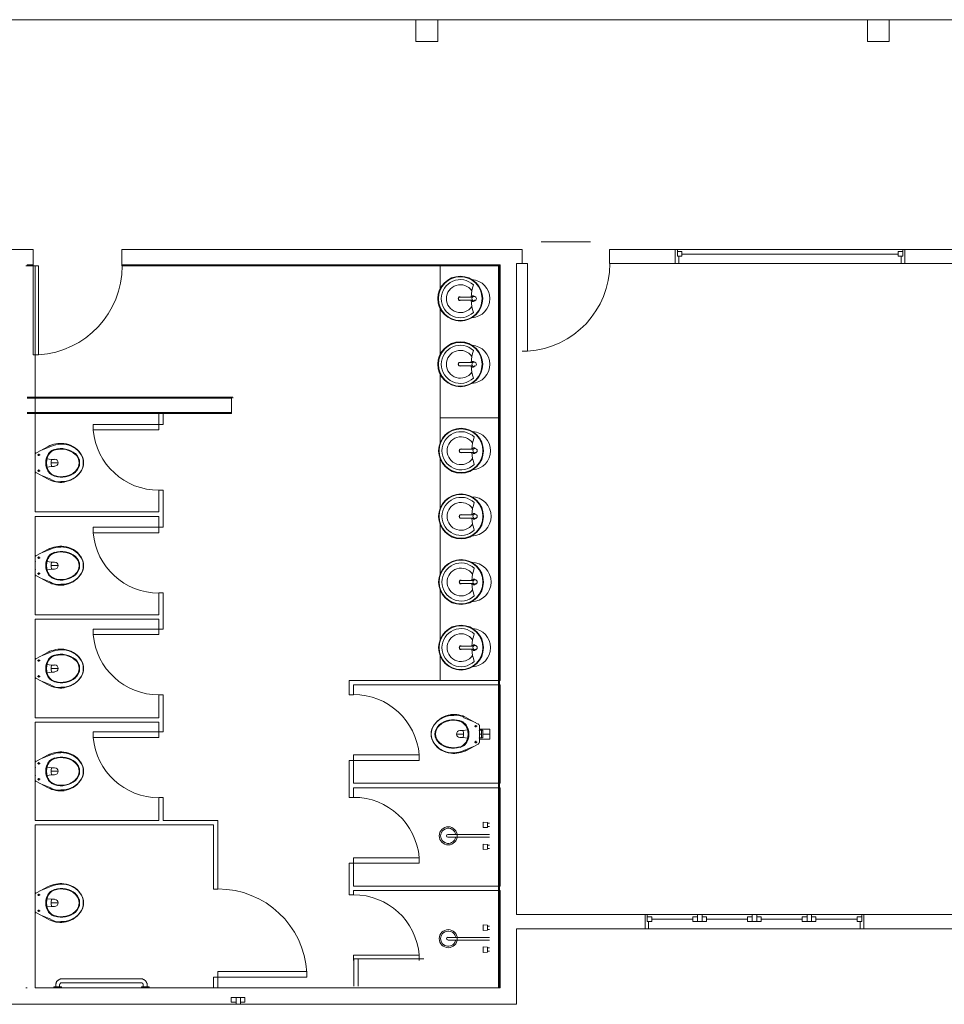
# Model space of a CAD drawing. Header units: metres. Extents: x -81 to 1042, y -541 to 334.
# Tile 31 of 130: x 230 to 238, y 108 to 117. Entities that reach past the tile are written whole.
import ezdxf

# ---------------------------------------------------------------- set-up
doc = ezdxf.new("R2010")
doc.units = ezdxf.units.M
doc.layers.add('Arquitetura ', color=134, linetype='Continuous', lineweight=5)

msp = doc.modelspace()

# ---------------------------------------------------------------- hatches: boundary and pattern name
at = {"layer": 'Arquitetura ', "linetype": 'Continuous'}
for points in [[(234.227, 113.2026), (234.227, 114.5926), (234.222, 114.5926), (234.222, 113.2026), (234.227, 113.2026), (234.227, 113.2026)], [(234.224, 110.8026), (234.227, 110.8026), (234.227, 113.2026), (234.222, 113.2026), (234.222, 110.8026), (234.224, 110.8026), (234.224, 110.8026)]]:
    msp.add_hatch(color=1, dxfattribs=at).paths.add_polyline_path(points)

# ---------------------------------------------------------------- linework, layer by layer
at = {"layer": 'Arquitetura ', "color": 8}
for p, q in [((233.457, 116.8426), (229.529, 116.8426)), ((237.584, 116.8426), (233.657, 116.8426)), ((241.712, 116.8426), (237.784, 116.8426)), ((235.827, 114.7426), (237.927, 114.7426)), ((233.677, 114.5926), (233.677, 114.3776)), ((237.927, 114.6126), (235.827, 114.6126)), ((233.854, 114.3076), (233.977, 114.3076)), ((233.854, 114.2776), (233.977, 114.2776)), ((233.677, 114.2076), (233.677, 113.7776)), ((233.854, 113.7076), (233.977, 113.7076)), ((233.854, 113.6776), (233.977, 113.6776)), ((233.677, 113.6076), (233.677, 112.9696)), ((231.772, 113.3926), (229.977, 113.3926)), ((229.977, 113.2426), (231.107, 113.2426)), ((234.212, 113.2026), (233.677, 113.2026)), ((234.227, 113.2026), (234.222, 113.2026)), ((230.209, 112.9626), (230.212, 112.9626)), ((229.977, 112.8696), (229.977, 112.7146)), ((230.094, 112.9426), (229.987, 112.8846)), ((230.022, 112.8646), (229.997, 112.8646)), ((230.009, 112.8546), (230.009, 112.8746)), ((230.014, 112.8996), (230.119, 112.9426)), ((233.862, 112.9176), (233.984, 112.9176)), ((233.862, 112.8876), (233.984, 112.8876)), ((229.977, 112.7926), (229.977, 112.8376)), ((229.977, 112.7476), (229.977, 112.7926)), ((233.677, 112.8346), (233.677, 112.3696)), ((229.987, 112.6996), (230.094, 112.6426)), ((230.022, 112.7196), (229.997, 112.7196)), ((230.009, 112.7096), (230.009, 112.7296)), ((230.119, 112.6426), (230.012, 112.6846)), ((233.677, 112.2346), (233.677, 111.7696)), ((233.862, 112.3176), (233.984, 112.3176)), ((233.862, 112.2876), (233.984, 112.2876)), ((230.094, 112.0026), (229.987, 111.9446)), ((230.014, 111.9596), (230.119, 112.0026)), ((230.209, 112.0226), (230.212, 112.0226)), ((229.977, 111.9296), (229.977, 111.7726)), ((229.977, 111.8526), (229.977, 111.8976)), ((230.022, 111.9246), (229.997, 111.9246)), ((230.009, 111.9146), (230.009, 111.9346)), ((229.977, 111.8076), (229.977, 111.8526)), ((230.009, 111.7696), (230.009, 111.7896)), ((229.987, 111.7596), (230.094, 111.7026)), ((230.022, 111.7796), (229.997, 111.7796)), ((230.119, 111.7026), (230.012, 111.7446)), ((233.862, 111.7176), (233.984, 111.7176)), ((233.677, 111.6346), (233.677, 111.1696)), ((233.862, 111.6876), (233.984, 111.6876)), ((230.094, 111.0626), (229.987, 111.0046)), ((230.014, 111.0196), (230.119, 111.0626)), ((230.209, 111.0826), (230.212, 111.0826)), ((233.862, 111.1176), (233.984, 111.1176)), ((233.862, 111.0876), (233.984, 111.0876)), ((229.977, 110.9896), (229.977, 110.8346)), ((230.022, 110.9846), (229.997, 110.9846)), ((230.009, 110.9746), (230.009, 110.9946)), ((233.677, 111.0346), (233.677, 110.8026)), ((229.977, 110.9126), (229.977, 110.9576)), ((229.977, 110.8676), (229.977, 110.9126)), ((229.987, 110.8196), (230.094, 110.7626)), ((230.022, 110.8396), (229.997, 110.8396)), ((230.009, 110.8296), (230.009, 110.8496)), ((230.119, 110.7626), (230.012, 110.8046)), ((233.894, 110.4626), (234.002, 110.4196)), ((234.027, 110.4046), (233.919, 110.4626)), ((233.992, 110.3846), (234.017, 110.3846)), ((234.004, 110.3946), (234.004, 110.3746)), ((234.037, 110.2346), (234.037, 110.3926)), ((233.999, 110.2046), (233.894, 110.1626)), ((233.919, 110.1626), (234.027, 110.2196)), ((233.992, 110.2396), (234.017, 110.2396)), ((234.004, 110.2496), (234.004, 110.2296)), ((230.094, 110.1226), (229.987, 110.0646)), ((230.014, 110.0796), (230.119, 110.1226)), ((230.209, 110.1426), (230.212, 110.1426)), ((233.804, 110.1426), (233.802, 110.1426)), ((229.977, 110.0496), (229.977, 109.8946)), ((229.977, 109.9726), (229.977, 110.0176)), ((230.022, 110.0446), (229.997, 110.0446)), ((230.009, 110.0346), (230.009, 110.0546)), ((229.977, 109.9276), (229.977, 109.9726)), ((230.022, 109.8996), (229.997, 109.8996)), ((230.009, 109.8896), (230.009, 109.9096)), ((229.987, 109.8796), (230.094, 109.8226)), ((230.119, 109.8226), (230.012, 109.8646)), ((230.094, 108.9196), (229.987, 108.8626)), ((230.014, 108.8776), (230.119, 108.9196)), ((230.209, 108.9396), (230.212, 108.9396)), ((229.977, 108.8476), (229.977, 108.6926)), ((229.977, 108.7696), (229.977, 108.8146)), ((230.022, 108.8426), (229.997, 108.8426)), ((230.009, 108.8326), (230.009, 108.8526)), ((229.977, 108.7246), (229.977, 108.7696)), ((229.987, 108.6776), (230.094, 108.6196)), ((230.022, 108.6976), (229.997, 108.6976)), ((230.009, 108.6876), (230.009, 108.7076)), ((230.119, 108.6196), (230.012, 108.6646)), ((235.552, 108.6626), (237.552, 108.6626)), ((237.552, 108.5326), (235.552, 108.5326)), ((230.147, 108.0026), (230.147, 107.9926)), ((230.147, 108.0026), (230.182, 108.0026)), ((230.164, 108.0176), (230.164, 107.9976)), ((230.182, 108.0026), (230.217, 108.0026)), ((230.199, 107.9976), (230.199, 108.0176)), ((230.217, 107.9926), (230.217, 108.0026)), ((230.942, 108.0746), (230.222, 108.0746)), ((230.222, 108.0396), (230.942, 108.0396)), ((230.947, 108.0026), (230.947, 107.9926)), ((230.947, 108.0026), (230.982, 108.0026)), ((230.964, 108.0176), (230.964, 107.9976)), ((230.982, 108.0026), (231.017, 108.0026)), ((230.999, 107.9976), (230.999, 108.0176)), ((231.017, 107.9926), (231.017, 108.0026))]:
    msp.add_line(p, q, dxfattribs=at)
at = {"layer": 'Arquitetura ', "color": 7}
for p, q in [((233.657, 116.8426), (233.457, 116.8426)), ((233.457, 116.8426), (233.457, 116.6426)), ((233.657, 116.6426), (233.657, 116.8426)), ((237.784, 116.8426), (237.584, 116.8426)), ((237.584, 116.8426), (237.584, 116.6426)), ((237.784, 116.6426), (237.784, 116.8426)), ((233.457, 116.6426), (233.657, 116.6426)), ((237.584, 116.6426), (237.784, 116.6426)), ((229.957, 114.7426), (229.607, 114.7426)), ((229.957, 114.5926), (229.957, 114.7426)), ((234.427, 114.7426), (230.769, 114.7426)), ((230.769, 114.7426), (230.769, 114.5926)), ((234.427, 114.6126), (234.427, 114.7426)), ((235.827, 114.7426), (235.227, 114.7426)), ((235.227, 114.7426), (235.227, 114.6126)), ((235.827, 114.6126), (235.827, 114.7426)), ((235.827, 114.7426), (235.847, 114.7426)), ((235.847, 114.6796), (235.847, 114.7426)), ((235.847, 114.7226), (235.847, 114.6796)), ((235.847, 114.7226), (235.889, 114.7226)), ((235.847, 114.6796), (235.889, 114.6796)), ((235.859, 114.6796), (235.847, 114.6796)), ((235.859, 114.6796), (235.859, 114.6126)), ((235.889, 114.7226), (235.889, 114.6796)), ((237.864, 114.6996), (235.889, 114.6996)), ((237.864, 114.7226), (237.864, 114.6796)), ((237.907, 114.7226), (237.864, 114.7226)), ((237.907, 114.6796), (237.864, 114.6796)), ((237.894, 114.6126), (237.894, 114.6796)), ((237.907, 114.6796), (237.894, 114.6796)), ((237.907, 114.6796), (237.907, 114.7426)), ((237.927, 114.7426), (237.907, 114.7426)), ((237.907, 114.7226), (237.907, 114.6796)), ((239.877, 114.7426), (237.927, 114.7426)), ((237.927, 114.7426), (237.927, 114.6126)), ((229.957, 114.6026), (229.902, 114.6026)), ((229.902, 114.6026), (229.902, 114.5926)), ((229.902, 114.5926), (229.977, 114.5926)), ((229.957, 114.5926), (229.957, 113.7796)), ((229.957, 114.5926), (230.007, 114.5926)), ((229.977, 112.3426), (229.977, 114.5926)), ((230.007, 114.5926), (230.007, 113.7796)), ((234.227, 114.6026), (230.769, 114.6026)), ((230.769, 114.5926), (234.227, 114.5926)), ((234.212, 114.5926), (234.212, 107.9926)), ((234.222, 107.9926), (234.222, 114.5926)), ((234.227, 114.5926), (234.227, 110.8026)), ((234.377, 108.6626), (234.377, 114.6126)), ((234.377, 114.6126), (234.427, 114.6126)), ((234.427, 114.6126), (234.477, 114.6126)), ((234.477, 114.6126), (234.477, 113.8126)), ((235.227, 114.6126), (235.827, 114.6126)), ((235.859, 114.6126), (235.827, 114.6126)), ((237.894, 114.6126), (237.927, 114.6126)), ((237.927, 114.6126), (239.877, 114.6126)), ((229.957, 113.7796), (230.007, 113.7796)), ((234.427, 113.8126), (234.477, 113.8126)), ((229.977, 113.3926), (229.902, 113.3926)), ((229.902, 113.3826), (231.772, 113.3826)), ((231.772, 113.2426), (231.772, 113.3926)), ((231.782, 113.3926), (231.772, 113.3926)), ((231.782, 113.3826), (231.782, 113.3926)), ((231.772, 113.2526), (229.902, 113.2526)), ((229.902, 113.2426), (229.977, 113.2426)), ((231.107, 113.2426), (231.107, 113.1426)), ((231.107, 113.2426), (231.772, 113.2426)), ((231.147, 113.1426), (231.147, 113.2426)), ((230.507, 113.1426), (230.507, 113.0926)), ((231.107, 113.1426), (230.507, 113.1426)), ((231.107, 113.1426), (231.147, 113.1426)), ((231.107, 113.1426), (231.107, 113.0926)), ((231.107, 113.0926), (230.507, 113.0926)), ((231.107, 112.5426), (231.107, 112.3426)), ((231.147, 112.5426), (231.107, 112.5426)), ((231.147, 112.2026), (231.147, 112.5426)), ((231.107, 112.3426), (229.977, 112.3426)), ((229.977, 111.4026), (229.977, 112.3026)), ((229.977, 112.3026), (231.107, 112.3026)), ((231.107, 112.3026), (231.107, 112.2026)), ((230.507, 112.2026), (230.507, 112.1526)), ((231.107, 112.2026), (230.507, 112.2026)), ((231.107, 112.1526), (230.507, 112.1526)), ((231.107, 112.2026), (231.147, 112.2026)), ((231.107, 112.2026), (231.107, 112.1526)), ((231.107, 111.6026), (231.107, 111.4026)), ((231.147, 111.6026), (231.107, 111.6026)), ((231.147, 111.2726), (231.147, 111.6026)), ((231.107, 111.4026), (229.977, 111.4026)), ((229.977, 110.4626), (229.977, 111.3626)), ((229.977, 111.3626), (231.107, 111.3626)), ((231.107, 111.3626), (231.107, 111.2726)), ((230.507, 111.2726), (230.507, 111.2226)), ((231.107, 111.2726), (230.507, 111.2726)), ((231.107, 111.2726), (231.147, 111.2726)), ((231.107, 111.2726), (231.107, 111.2226)), ((231.107, 111.2226), (230.507, 111.2226)), ((232.847, 110.8026), (232.847, 110.6726)), ((234.227, 110.8026), (232.847, 110.8026)), ((232.887, 110.6726), (232.887, 110.7626)), ((232.887, 110.7626), (234.227, 110.7626)), ((234.227, 110.7626), (234.227, 109.8626)), ((231.107, 110.6726), (231.107, 110.4626)), ((231.147, 110.6726), (231.107, 110.6726)), ((231.147, 110.3326), (231.147, 110.6726)), ((232.847, 110.6726), (232.887, 110.6726)), ((231.107, 110.4626), (229.977, 110.4626)), ((229.977, 109.5226), (229.977, 110.4226)), ((229.977, 110.4226), (231.107, 110.4226)), ((231.107, 110.4226), (231.107, 110.3326)), ((230.507, 110.3326), (230.507, 110.2826)), ((231.107, 110.3326), (230.507, 110.3326)), ((231.107, 110.2826), (230.507, 110.2826)), ((231.107, 110.3326), (231.147, 110.3326)), ((231.107, 110.3326), (231.107, 110.2826)), ((232.887, 110.0726), (232.847, 110.0726)), ((232.847, 110.0726), (232.847, 109.7326)), ((232.887, 110.1226), (233.487, 110.1226)), ((232.887, 110.0726), (232.887, 110.1226)), ((232.887, 109.8626), (232.887, 110.0726)), ((232.887, 110.0726), (233.487, 110.0726)), ((233.487, 110.0726), (233.487, 110.1226)), ((234.227, 109.8626), (232.887, 109.8626)), ((232.887, 109.7326), (232.887, 109.8226)), ((232.887, 109.8226), (234.227, 109.8226)), ((234.227, 109.8226), (234.227, 108.9226)), ((231.107, 109.7326), (231.107, 109.5226)), ((231.147, 109.7326), (231.107, 109.7326)), ((231.147, 109.5226), (231.147, 109.7326)), ((232.847, 109.7326), (232.887, 109.7326)), ((231.107, 109.5226), (229.977, 109.5226)), ((229.977, 107.9926), (229.977, 109.4826)), ((229.977, 109.4826), (231.607, 109.4826)), ((231.647, 109.5226), (231.147, 109.5226)), ((231.607, 109.4826), (231.607, 108.8946)), ((231.647, 108.8946), (231.647, 109.5226)), ((232.887, 109.1826), (233.487, 109.1826)), ((232.887, 109.1326), (232.887, 109.1826)), ((233.487, 109.1326), (233.487, 109.1826)), ((232.887, 109.1326), (232.847, 109.1326)), ((232.847, 109.1326), (232.847, 108.8426)), ((232.887, 108.9226), (232.887, 109.1326)), ((232.887, 109.1326), (233.487, 109.1326)), ((234.227, 108.9226), (232.887, 108.9226)), ((231.607, 108.8946), (231.647, 108.8946)), ((232.847, 108.8426), (232.887, 108.8426)), ((232.887, 108.8426), (232.887, 108.8826)), ((232.887, 108.8826), (234.227, 108.8826)), ((234.227, 108.8826), (234.227, 107.9926)), ((235.552, 108.6626), (234.377, 108.6626)), ((235.552, 108.5326), (235.552, 108.6626)), ((235.552, 108.6626), (235.572, 108.6626)), ((235.572, 108.5996), (235.572, 108.6626)), ((235.572, 108.6426), (235.572, 108.5996)), ((235.572, 108.6426), (235.614, 108.6426)), ((235.614, 108.6426), (235.614, 108.5996)), ((235.989, 108.6426), (236.032, 108.6426)), ((235.989, 108.5996), (235.989, 108.6426)), ((236.032, 108.6626), (236.072, 108.6626)), ((236.032, 108.5996), (236.032, 108.6626)), ((236.072, 108.6626), (236.072, 108.5996)), ((236.114, 108.6426), (236.072, 108.6426)), ((236.114, 108.5996), (236.114, 108.6426)), ((236.489, 108.6426), (236.489, 108.5996)), ((236.532, 108.6426), (236.489, 108.6426)), ((236.532, 108.6626), (236.532, 108.5996)), ((236.572, 108.6626), (236.532, 108.6626)), ((236.572, 108.5996), (236.572, 108.6626)), ((236.614, 108.6426), (236.572, 108.6426)), ((236.614, 108.5996), (236.614, 108.6426)), ((236.989, 108.6426), (236.989, 108.5996)), ((236.989, 108.6426), (237.032, 108.6426)), ((237.032, 108.6626), (237.032, 108.5996)), ((237.072, 108.6626), (237.032, 108.6626)), ((237.032, 108.6426), (237.032, 108.5996)), ((237.072, 108.6626), (237.072, 108.5996)), ((237.072, 108.6426), (237.072, 108.5996)), ((237.114, 108.6426), (237.072, 108.6426)), ((237.114, 108.6426), (237.114, 108.5996)), ((237.489, 108.6426), (237.489, 108.5996)), ((237.532, 108.6426), (237.489, 108.6426)), ((237.532, 108.5996), (237.532, 108.6626)), ((237.552, 108.6626), (237.532, 108.6626)), ((237.532, 108.6426), (237.532, 108.5996)), ((239.052, 108.6626), (237.552, 108.6626)), ((237.552, 108.6626), (237.552, 108.5326)), ((235.572, 108.5996), (235.614, 108.5996)), ((235.584, 108.5996), (235.584, 108.5326)), ((235.989, 108.6196), (235.614, 108.6196)), ((235.989, 108.5996), (236.114, 108.5996)), ((236.489, 108.6196), (236.114, 108.6196)), ((236.489, 108.5996), (236.614, 108.5996)), ((236.989, 108.6196), (236.614, 108.6196)), ((236.989, 108.5996), (237.032, 108.5996)), ((237.072, 108.5996), (237.032, 108.5996)), ((237.114, 108.5996), (237.072, 108.5996)), ((237.489, 108.6196), (237.114, 108.6196)), ((237.532, 108.5996), (237.489, 108.5996)), ((237.519, 108.5326), (237.519, 108.5996)), ((237.532, 108.5996), (237.519, 108.5996)), ((234.377, 107.8426), (234.377, 108.5326)), ((234.377, 108.5326), (235.552, 108.5326)), ((235.584, 108.5326), (235.552, 108.5326)), ((237.519, 108.5326), (237.552, 108.5326)), ((237.552, 108.5326), (239.052, 108.5326)), ((232.887, 108.2926), (233.487, 108.2926)), ((232.887, 108.2426), (232.887, 108.2926)), ((233.487, 108.2426), (233.487, 108.2926)), ((232.929, 108.2576), (232.889, 108.2576)), ((232.889, 108.2576), (232.889, 108.0076)), ((232.929, 108.0076), (232.929, 108.2576)), ((232.929, 108.2576), (233.529, 108.2576)), ((231.647, 108.1426), (232.459, 108.1426)), ((231.647, 108.0896), (231.647, 108.1426)), ((232.459, 108.0896), (232.459, 108.1426)), ((231.607, 108.0896), (231.607, 107.9996)), ((231.647, 108.0896), (231.607, 108.0896)), ((231.647, 108.0896), (232.459, 108.0896)), ((231.647, 107.9996), (231.647, 108.0896)), ((234.227, 107.9926), (229.977, 107.9926)), ((225.302, 107.8426), (234.377, 107.8426)), ((231.769, 107.9046), (231.769, 107.8626)), ((231.769, 107.9046), (231.894, 107.9046)), ((231.769, 107.8626), (231.812, 107.8626)), ((231.812, 107.9046), (231.812, 107.8426)), ((231.812, 107.8426), (231.852, 107.8426)), ((231.852, 107.8426), (231.852, 107.9046)), ((231.894, 107.8626), (231.852, 107.8626)), ((231.894, 107.9046), (231.894, 107.8626))]:
    msp.add_line(p, q, dxfattribs=at)
at = {"layer": 'Arquitetura '}
for p, q in [((234.602, 114.8126), (235.052, 114.8126)), ((234.112, 109.4976), (234.129, 109.4976)), ((234.112, 109.4676), (234.129, 109.4676)), ((233.749, 109.3946), (234.129, 109.3946)), ((233.749, 109.3696), (234.129, 109.3696)), ((234.112, 109.2976), (234.129, 109.2976)), ((234.112, 109.2676), (234.129, 109.2676)), ((234.112, 108.5576), (234.129, 108.5576)), ((233.749, 108.4546), (234.129, 108.4546)), ((234.112, 108.5276), (234.129, 108.5276)), ((233.749, 108.4296), (234.129, 108.4296)), ((234.112, 108.3576), (234.129, 108.3576)), ((234.112, 108.3276), (234.129, 108.3276))]:
    msp.add_line(p, q, dxfattribs=at)
at = {"layer": 'Arquitetura ', "color": 1}
for p, q in [((229.892, 114.5926), (229.902, 114.5926)), ((234.227, 114.6026), (234.227, 114.5926)), ((229.902, 107.9926), (229.892, 107.9926))]:
    msp.add_line(p, q, dxfattribs=at)
at = {"layer": 'Arquitetura ', "color": 8}
for points in [[(233.854, 114.3076), (233.854, 114.3076), (233.852, 114.3076), (233.852, 114.3046), (233.849, 114.3046), (233.849, 114.3046), (233.849, 114.3026), (233.847, 114.3026), (233.847, 114.2996), (233.847, 114.2996), (233.847, 114.2996), (233.847, 114.2976), (233.847, 114.2976), (233.847, 114.2976), (233.847, 114.2946), (233.847, 114.2946), (233.847, 114.2946), (233.847, 114.2926), (233.847, 114.2926), (233.847, 114.2926), (233.847, 114.2896), (233.847, 114.2896), (233.847, 114.2896), (233.847, 114.2876), (233.847, 114.2876), (233.847, 114.2876), (233.847, 114.2846), (233.847, 114.2846), (233.847, 114.2846), (233.847, 114.2826), (233.849, 114.2826), (233.849, 114.2796), (233.849, 114.2796), (233.852, 114.2796), (233.852, 114.2776), (233.854, 114.2776), (233.854, 114.2776)], [(233.979, 114.3176), (233.977, 114.3176), (233.974, 114.3176), (233.972, 114.3146), (233.969, 114.3146), (233.969, 114.3126), (233.967, 114.3126), (233.967, 114.3096)], [(233.992, 114.3096), (233.992, 114.3126), (233.989, 114.3126), (233.987, 114.3146), (233.984, 114.3146), (233.984, 114.3176), (233.982, 114.3176), (233.979, 114.3176)], [(233.962, 114.2796), (233.964, 114.2796), (233.964, 114.2776), (233.967, 114.2746), (233.967, 114.2726), (233.969, 114.2726), (233.969, 114.2696), (233.972, 114.2696), (233.974, 114.2676), (233.977, 114.2676), (233.979, 114.2676)], [(233.979, 114.2676), (233.982, 114.2676), (233.984, 114.2676), (233.984, 114.2696), (233.987, 114.2696), (233.989, 114.2726), (233.992, 114.2726), (233.992, 114.2746), (233.992, 114.2776), (233.994, 114.2796), (233.994, 114.2796)], [(233.854, 113.7076), (233.854, 113.7076), (233.852, 113.7076), (233.852, 113.7046), (233.849, 113.7046), (233.849, 113.7046), (233.849, 113.7026), (233.847, 113.7026), (233.847, 113.6996), (233.847, 113.6996), (233.847, 113.6996), (233.847, 113.6976), (233.847, 113.6976), (233.847, 113.6976), (233.847, 113.6946), (233.847, 113.6946), (233.847, 113.6946), (233.847, 113.6926), (233.847, 113.6926), (233.847, 113.6926), (233.847, 113.6896), (233.847, 113.6896), (233.847, 113.6896), (233.847, 113.6876), (233.847, 113.6876), (233.847, 113.6876), (233.847, 113.6846), (233.847, 113.6846), (233.847, 113.6846), (233.847, 113.6826), (233.849, 113.6826), (233.849, 113.6796), (233.849, 113.6796), (233.852, 113.6796), (233.852, 113.6776), (233.854, 113.6776), (233.854, 113.6776)], [(233.962, 113.6796), (233.964, 113.6796), (233.964, 113.6776), (233.967, 113.6746), (233.967, 113.6726), (233.969, 113.6726), (233.969, 113.6696), (233.972, 113.6696), (233.974, 113.6676), (233.977, 113.6676), (233.979, 113.6676)], [(233.979, 113.7176), (233.977, 113.7176), (233.974, 113.7176), (233.972, 113.7146), (233.969, 113.7146), (233.969, 113.7126), (233.967, 113.7126), (233.967, 113.7096)], [(233.992, 113.7096), (233.992, 113.7126), (233.989, 113.7126), (233.987, 113.7146), (233.984, 113.7146), (233.984, 113.7176), (233.982, 113.7176), (233.979, 113.7176)], [(233.979, 113.6676), (233.982, 113.6676), (233.984, 113.6676), (233.984, 113.6696), (233.987, 113.6696), (233.989, 113.6726), (233.992, 113.6726), (233.992, 113.6746), (233.992, 113.6776), (233.994, 113.6796), (233.994, 113.6796)], [(230.009, 112.8576), (230.009, 112.8646), (230.004, 112.8646)], [(233.862, 112.9176), (233.862, 112.9176), (233.859, 112.9176), (233.859, 112.9146), (233.857, 112.9146), (233.857, 112.9146), (233.857, 112.9126), (233.854, 112.9126), (233.854, 112.9096), (233.854, 112.9096), (233.854, 112.9096), (233.854, 112.9076), (233.854, 112.9076), (233.854, 112.9076), (233.854, 112.9046), (233.854, 112.9046), (233.854, 112.9046), (233.854, 112.9026), (233.854, 112.9026), (233.854, 112.9026), (233.854, 112.8996), (233.854, 112.8996), (233.854, 112.8996), (233.854, 112.8976), (233.854, 112.8976), (233.854, 112.8976), (233.854, 112.8946), (233.854, 112.8946), (233.854, 112.8946), (233.854, 112.8926), (233.857, 112.8926), (233.857, 112.8896), (233.857, 112.8896), (233.859, 112.8896), (233.859, 112.8876), (233.862, 112.8876), (233.862, 112.8876)], [(233.972, 112.8896), (233.972, 112.8896), (233.972, 112.8876), (233.974, 112.8846), (233.974, 112.8826), (233.977, 112.8826), (233.979, 112.8796), (233.979, 112.8796), (233.982, 112.8776), (233.984, 112.8776), (233.987, 112.8776)], [(233.987, 112.9276), (233.984, 112.9276), (233.982, 112.9276), (233.979, 112.9246), (233.979, 112.9246), (233.977, 112.9226), (233.974, 112.9226), (233.974, 112.9196)], [(233.999, 112.9196), (233.999, 112.9226), (233.997, 112.9226), (233.994, 112.9246), (233.994, 112.9246), (233.992, 112.9276), (233.989, 112.9276), (233.987, 112.9276)], [(233.987, 112.8776), (233.989, 112.8776), (233.992, 112.8776), (233.994, 112.8796), (233.994, 112.8796), (233.997, 112.8826), (233.999, 112.8826), (233.999, 112.8846), (234.002, 112.8876), (234.002, 112.8896), (234.002, 112.8896)], [(230.154, 112.8226), (230.124, 112.8226), (230.084, 112.8296)], [(230.187, 112.7926), (230.122, 112.7926)], [(230.084, 112.7526), (230.124, 112.7596), (230.154, 112.7596)], [(233.987, 112.3276), (233.984, 112.3276), (233.982, 112.3276), (233.979, 112.3246), (233.979, 112.3246), (233.977, 112.3226), (233.974, 112.3226), (233.974, 112.3196)], [(233.999, 112.3196), (233.999, 112.3226), (233.997, 112.3226), (233.994, 112.3246), (233.994, 112.3246), (233.992, 112.3276), (233.989, 112.3276), (233.987, 112.3276)], [(233.862, 112.3176), (233.862, 112.3176), (233.859, 112.3176), (233.859, 112.3146), (233.857, 112.3146), (233.857, 112.3146), (233.857, 112.3126), (233.854, 112.3126), (233.854, 112.3096), (233.854, 112.3096), (233.854, 112.3096), (233.854, 112.3076), (233.854, 112.3076), (233.854, 112.3076), (233.854, 112.3046), (233.854, 112.3046), (233.854, 112.3046), (233.854, 112.3026), (233.854, 112.3026), (233.854, 112.3026), (233.854, 112.2996), (233.854, 112.2996), (233.854, 112.2996), (233.854, 112.2976), (233.854, 112.2976), (233.854, 112.2976), (233.854, 112.2946), (233.854, 112.2946), (233.854, 112.2946), (233.854, 112.2926), (233.857, 112.2926), (233.857, 112.2896), (233.857, 112.2896), (233.859, 112.2896), (233.859, 112.2876), (233.862, 112.2876), (233.862, 112.2876)], [(233.972, 112.2896), (233.972, 112.2896), (233.972, 112.2876), (233.974, 112.2846), (233.974, 112.2826), (233.977, 112.2826), (233.979, 112.2796), (233.979, 112.2796), (233.982, 112.2776), (233.984, 112.2776), (233.987, 112.2776)], [(233.987, 112.2776), (233.989, 112.2776), (233.992, 112.2776), (233.994, 112.2796), (233.994, 112.2796), (233.997, 112.2826), (233.999, 112.2826), (233.999, 112.2846), (234.002, 112.2876), (234.002, 112.2896), (234.002, 112.2896)], [(230.009, 111.9176), (230.009, 111.9246), (230.004, 111.9246)], [(230.154, 111.8826), (230.124, 111.8826), (230.084, 111.8896)], [(230.084, 111.8126), (230.124, 111.8196), (230.154, 111.8196)], [(230.187, 111.8526), (230.122, 111.8526)], [(233.862, 111.7176), (233.862, 111.7176), (233.859, 111.7176), (233.859, 111.7146), (233.857, 111.7146), (233.857, 111.7146), (233.857, 111.7126), (233.854, 111.7126), (233.854, 111.7096), (233.854, 111.7096), (233.854, 111.7096), (233.854, 111.7076), (233.854, 111.7076), (233.854, 111.7076), (233.854, 111.7046), (233.854, 111.7046), (233.854, 111.7046), (233.854, 111.7026), (233.854, 111.7026), (233.854, 111.7026), (233.854, 111.6996), (233.854, 111.6996), (233.854, 111.6996), (233.854, 111.6976), (233.854, 111.6976), (233.854, 111.6976), (233.854, 111.6946), (233.854, 111.6946), (233.854, 111.6946), (233.854, 111.6926), (233.857, 111.6926), (233.857, 111.6896), (233.857, 111.6896), (233.859, 111.6896), (233.859, 111.6876), (233.862, 111.6876), (233.862, 111.6876)], [(233.987, 111.7276), (233.984, 111.7276), (233.982, 111.7276), (233.979, 111.7246), (233.979, 111.7246), (233.977, 111.7226), (233.974, 111.7226), (233.974, 111.7196)], [(233.999, 111.7196), (233.999, 111.7226), (233.997, 111.7226), (233.994, 111.7246), (233.994, 111.7246), (233.992, 111.7276), (233.989, 111.7276), (233.987, 111.7276)], [(233.972, 111.6896), (233.972, 111.6896), (233.972, 111.6876), (233.974, 111.6846), (233.974, 111.6826), (233.977, 111.6826), (233.979, 111.6796), (233.979, 111.6796), (233.982, 111.6776), (233.984, 111.6776), (233.987, 111.6776)], [(233.987, 111.6776), (233.989, 111.6776), (233.992, 111.6776), (233.994, 111.6796), (233.994, 111.6796), (233.997, 111.6826), (233.999, 111.6826), (233.999, 111.6846), (234.002, 111.6876), (234.002, 111.6896), (234.002, 111.6896)], [(233.862, 111.1176), (233.862, 111.1176), (233.859, 111.1176), (233.859, 111.1146), (233.857, 111.1146), (233.857, 111.1146), (233.857, 111.1126), (233.854, 111.1126), (233.854, 111.1096), (233.854, 111.1096), (233.854, 111.1096), (233.854, 111.1076), (233.854, 111.1076), (233.854, 111.1076), (233.854, 111.1046), (233.854, 111.1046), (233.854, 111.1046), (233.854, 111.1026), (233.854, 111.1026), (233.854, 111.1026), (233.854, 111.0996), (233.854, 111.0996), (233.854, 111.0996), (233.854, 111.0976), (233.854, 111.0976), (233.854, 111.0976), (233.854, 111.0946), (233.854, 111.0946), (233.854, 111.0946), (233.854, 111.0926), (233.857, 111.0926), (233.857, 111.0896), (233.857, 111.0896), (233.859, 111.0896), (233.859, 111.0876), (233.862, 111.0876), (233.862, 111.0876)], [(233.972, 111.0896), (233.972, 111.0896), (233.972, 111.0876), (233.974, 111.0846), (233.974, 111.0826), (233.977, 111.0826), (233.979, 111.0796), (233.979, 111.0796), (233.982, 111.0776), (233.984, 111.0776), (233.987, 111.0776)], [(233.987, 111.1276), (233.984, 111.1276), (233.982, 111.1276), (233.979, 111.1246), (233.979, 111.1246), (233.977, 111.1226), (233.974, 111.1226), (233.974, 111.1196)], [(233.999, 111.1196), (233.999, 111.1226), (233.997, 111.1226), (233.994, 111.1246), (233.994, 111.1246), (233.992, 111.1276), (233.989, 111.1276), (233.987, 111.1276)], [(233.987, 111.0776), (233.989, 111.0776), (233.992, 111.0776), (233.994, 111.0796), (233.994, 111.0796), (233.997, 111.0826), (233.999, 111.0826), (233.999, 111.0846), (234.002, 111.0876), (234.002, 111.0896), (234.002, 111.0896)], [(230.009, 110.9776), (230.009, 110.9846), (230.004, 110.9846)], [(230.154, 110.9426), (230.124, 110.9426), (230.084, 110.9496)], [(230.187, 110.9126), (230.122, 110.9126)], [(230.084, 110.8726), (230.124, 110.8796), (230.154, 110.8796)], [(233.929, 110.3526), (233.889, 110.3446), (233.859, 110.3446)], [(234.067, 110.2796), (234.067, 110.3126), (234.132, 110.3126), (234.132, 110.3576), (234.037, 110.3576), (234.037, 110.3126), (234.057, 110.3126), (234.057, 110.3476), (234.039, 110.3476), (234.057, 110.3476)], [(234.057, 110.2796), (234.039, 110.2796), (234.057, 110.2796), (234.057, 110.3126), (234.037, 110.3126), (234.037, 110.2676), (234.132, 110.2676), (234.132, 110.3126), (234.067, 110.3126), (234.067, 110.3476)], [(233.827, 110.3126), (233.892, 110.3126)], [(233.859, 110.2826), (233.889, 110.2826), (233.929, 110.2746)], [(234.004, 110.2476), (234.004, 110.2396), (234.009, 110.2396)], [(230.009, 110.0376), (230.009, 110.0446), (230.004, 110.0446)], [(230.154, 110.0026), (230.124, 110.0026), (230.084, 110.0096)], [(230.084, 109.9326), (230.124, 109.9396), (230.154, 109.9396)], [(230.187, 109.9726), (230.122, 109.9726)], [(230.009, 108.8346), (230.009, 108.8426), (230.004, 108.8426)], [(230.154, 108.8026), (230.124, 108.8026), (230.084, 108.8076)], [(230.084, 108.7326), (230.124, 108.7376), (230.154, 108.7376)], [(230.187, 108.7696), (230.122, 108.7696)], [(230.222, 108.0746), (230.219, 108.0746), (230.217, 108.0746), (230.214, 108.0746), (230.212, 108.0746), (230.209, 108.0746), (230.207, 108.0746), (230.207, 108.0746), (230.204, 108.0726), (230.202, 108.0726), (230.199, 108.0726), (230.197, 108.0696), (230.194, 108.0696), (230.192, 108.0676), (230.192, 108.0676), (230.189, 108.0646), (230.187, 108.0646), (230.184, 108.0626), (230.184, 108.0626), (230.182, 108.0596), (230.179, 108.0576), (230.179, 108.0576), (230.177, 108.0546), (230.177, 108.0526), (230.174, 108.0526), (230.172, 108.0496), (230.172, 108.0476), (230.172, 108.0446), (230.169, 108.0426), (230.169, 108.0396), (230.167, 108.0396), (230.167, 108.0376), (230.167, 108.0346), (230.167, 108.0326), (230.164, 108.0296), (230.164, 108.0276), (230.164, 108.0246), (230.164, 108.0226), (230.164, 108.0196), (230.164, 108.0176), (230.164, 108.0176)], [(230.199, 108.0176), (230.199, 108.0196), (230.199, 108.0196), (230.199, 108.0196), (230.199, 108.0226), (230.199, 108.0226), (230.199, 108.0226), (230.202, 108.0246), (230.202, 108.0246), (230.202, 108.0246), (230.202, 108.0276), (230.202, 108.0276), (230.202, 108.0276), (230.202, 108.0296), (230.204, 108.0296), (230.204, 108.0296), (230.204, 108.0296), (230.204, 108.0326), (230.204, 108.0326), (230.207, 108.0326), (230.207, 108.0346), (230.207, 108.0346), (230.207, 108.0346), (230.209, 108.0346), (230.209, 108.0346), (230.209, 108.0376), (230.212, 108.0376), (230.212, 108.0376), (230.212, 108.0376), (230.212, 108.0376), (230.214, 108.0376), (230.214, 108.0396), (230.214, 108.0396), (230.217, 108.0396), (230.217, 108.0396), (230.219, 108.0396), (230.219, 108.0396), (230.219, 108.0396), (230.222, 108.0396), (230.222, 108.0396), (230.222, 108.0396)], [(230.999, 108.0176), (230.999, 108.0196), (230.999, 108.0226), (230.999, 108.0246), (230.999, 108.0276), (230.999, 108.0296), (230.999, 108.0326), (230.997, 108.0346), (230.997, 108.0376), (230.997, 108.0376), (230.994, 108.0396), (230.994, 108.0426), (230.994, 108.0446), (230.992, 108.0476), (230.992, 108.0496), (230.989, 108.0496), (230.989, 108.0526), (230.987, 108.0546), (230.984, 108.0576), (230.984, 108.0576), (230.982, 108.0596), (230.979, 108.0596), (230.979, 108.0626), (230.977, 108.0646), (230.974, 108.0646), (230.974, 108.0676), (230.972, 108.0676), (230.969, 108.0696), (230.967, 108.0696), (230.964, 108.0696), (230.962, 108.0726), (230.962, 108.0726), (230.959, 108.0726), (230.957, 108.0746), (230.954, 108.0746), (230.952, 108.0746), (230.949, 108.0746), (230.947, 108.0746), (230.944, 108.0746), (230.942, 108.0746), (230.942, 108.0746)], [(230.942, 108.0396), (230.942, 108.0396), (230.944, 108.0396), (230.944, 108.0396), (230.944, 108.0396), (230.947, 108.0396), (230.947, 108.0396), (230.947, 108.0396), (230.949, 108.0396), (230.949, 108.0376), (230.949, 108.0376), (230.952, 108.0376), (230.952, 108.0376), (230.952, 108.0376), (230.954, 108.0376), (230.954, 108.0346), (230.954, 108.0346), (230.957, 108.0346), (230.957, 108.0346), (230.957, 108.0346), (230.957, 108.0326), (230.959, 108.0326), (230.959, 108.0326), (230.959, 108.0326), (230.959, 108.0296), (230.959, 108.0296), (230.962, 108.0296), (230.962, 108.0276), (230.962, 108.0276), (230.962, 108.0276), (230.962, 108.0246), (230.962, 108.0246), (230.962, 108.0246), (230.964, 108.0226), (230.964, 108.0226), (230.964, 108.0226), (230.964, 108.0196), (230.964, 108.0196), (230.964, 108.0196), (230.964, 108.0176), (230.964, 108.0176)]]:
    msp.add_lwpolyline(points, dxfattribs=at)
at = {"layer": 'Arquitetura '}
for points in [[(234.072, 109.5076), (234.072, 109.4576), (234.112, 109.4596), (234.112, 109.5046), (234.072, 109.5076)], [(234.072, 108.5676), (234.072, 108.5176), (234.112, 108.5196), (234.112, 108.5646), (234.072, 108.5676)]]:
    msp.add_lwpolyline(points, close=True, dxfattribs=at)
for points in [[(234.072, 109.3076), (234.112, 109.3046), (234.112, 109.2596), (234.072, 109.2576), (234.072, 109.3076)], [(234.072, 108.3676), (234.112, 108.3646), (234.112, 108.3196), (234.072, 108.3176), (234.072, 108.3676)]]:
    msp.add_lwpolyline(points, dxfattribs=at)
for centre in [(233.752, 109.3826), (233.752, 108.4426)]:
    msp.add_circle(centre, 0.0825, dxfattribs=at)
at = {"layer": 'Arquitetura ', "color": 8}
for centre, radius, start, end in [((229.957, 114.5926), 0.8147, 273.589, 0), ((234.427, 114.6126), 0.8017, 273.647, 0), ((233.862, 114.2926), 0.205, 90, 270), ((233.862, 114.2926), 0.1995, 0, 180), ((233.862, 114.2926), 0.205, 270, 90), ((233.862, 114.2926), 0.1741, 46.2122, 180), ((233.862, 114.2926), 0.1271, 34.1467, 325.853), ((234.327, 114.2926), 0.3657, 159.906, 177.65), ((233.957, 114.2926), 0.175, 0, 86.0545), ((233.862, 114.2926), 0.0177, 58.0153, 180), ((233.989, 114.2926), 0.02, 90, 270), ((233.989, 114.2926), 0.02, 270, 90), ((233.862, 114.2926), 0.1995, 180, 0), ((233.862, 114.2926), 0.1741, 180, 313.788), ((233.862, 114.2926), 0.0177, 180, 301.985), ((234.327, 114.2926), 0.3657, 182.35, 200.094), ((233.957, 114.2926), 0.175, 273.946, 0), ((233.862, 113.6926), 0.205, 90, 270), ((233.862, 113.6926), 0.1995, 0, 180), ((233.862, 113.6926), 0.1741, 46.2122, 180), ((233.862, 113.6926), 0.205, 270, 90), ((233.957, 113.6926), 0.175, 0, 86.0545), ((233.862, 113.6926), 0.1271, 34.1467, 325.853), ((234.327, 113.6926), 0.3657, 159.906, 177.65), ((233.862, 113.6926), 0.1995, 180, 0), ((233.862, 113.6926), 0.1741, 180, 313.788), ((233.862, 113.6926), 0.0177, 58.0153, 180), ((233.862, 113.6926), 0.0177, 180, 301.985), ((234.327, 113.6926), 0.3657, 182.35, 200.094), ((233.989, 113.6926), 0.02, 90, 270), ((233.957, 113.6926), 0.175, 273.946, 0), ((233.989, 113.6926), 0.02, 270, 90), ((231.107, 113.1426), 0.6017, 184.862, 270), ((233.869, 112.9026), 0.205, 90, 270), ((233.869, 112.9026), 0.1995, 0, 180), ((233.869, 112.9026), 0.1741, 46.2122, 180), ((233.869, 112.9026), 0.205, 270, 90), ((233.964, 112.9026), 0.175, 273.974, 86.0256), ((230.212, 112.7126), 0.257, 83.9495, 117.238), ((230.217, 112.7176), 0.245, 91.39, 113.63), ((230.217, 112.7496), 0.2133, 39.5988, 91.5417), ((230.217, 112.7576), 0.2115, 34.2145, 83.8841), ((233.869, 112.9026), 0.1271, 34.1467, 325.853), ((234.334, 112.9026), 0.3657, 159.906, 177.65), ((229.994, 112.8696), 0.0166, 117.767, 180), ((230.009, 112.8646), 0.00656, 0, 180), ((230.009, 112.8646), 0.00656, 0, 180), ((230.009, 112.8646), 0.00656, 0, 180), ((230.009, 112.8646), 0.00656, 180, 0), ((230.009, 112.8646), 0.00656, 180, 270), ((230.187, 112.8076), 0.1121, 106.995, 163.185), ((230.187, 112.8076), 0.1121, 107.433, 162.78), ((230.189, 112.8096), 0.1055, 105.617, 160.306), ((230.214, 112.7226), 0.1997, 49.4836, 107.337), ((230.214, 112.7226), 0.1997, 49.4836, 107.091), ((230.214, 112.7226), 0.1947, 48.9557, 105.714), ((230.274, 112.7926), 0.1038, 310.935, 49.0749), ((230.274, 112.7926), 0.1087, 309.924, 50.0805), ((230.274, 112.7926), 0.1087, 309.924, 50.0805), ((230.269, 112.7926), 0.1469, 320.344, 39.6566), ((230.267, 112.7926), 0.1515, 325.794, 34.2061), ((233.869, 112.9026), 0.1995, 180, 0), ((233.869, 112.9026), 0.1741, 180, 313.788), ((233.869, 112.9026), 0.0177, 58.0153, 180), ((233.869, 112.9026), 0.0177, 180, 301.985), ((234.334, 112.9026), 0.3657, 182.35, 200.094), ((233.997, 112.9026), 0.02, 90, 270), ((233.997, 112.9026), 0.02, 270, 90), ((229.974, 112.8296), 0.00415, 340.642, 0), ((229.974, 112.8296), 0.00415, 340.642, 0), ((230.237, 112.7926), 0.1641, 162.844, 197.087), ((230.237, 112.7926), 0.1641, 163.121, 196.945), ((230.237, 112.7926), 0.1566, 160.23, 199.779), ((230.372, 112.7926), 0.249, 172.647, 180), ((230.372, 112.7926), 0.249, 180, 187.353), ((230.154, 112.7926), 0.0319, 270, 0), ((230.154, 112.7926), 0.0319, 0, 89.8068), ((229.994, 112.7146), 0.0166, 180, 242.233), ((229.974, 112.7546), 0.00415, 0, 19.3581), ((229.974, 112.7546), 0.00415, 0, 19.3581), ((230.009, 112.7196), 0.00656, 0, 180), ((230.009, 112.7196), 0.00656, 0, 180), ((230.009, 112.7196), 0.00656, 180, 0), ((230.009, 112.7196), 0.00656, 180, 0), ((230.187, 112.7776), 0.1121, 196.912, 253.005), ((230.187, 112.7776), 0.1121, 197.119, 253.005), ((230.189, 112.7746), 0.1055, 199.708, 254.426), ((230.214, 112.8596), 0.1996, 252.888, 310.54), ((230.214, 112.8596), 0.1996, 252.888, 310.54), ((230.214, 112.8596), 0.1947, 254.3, 311.059), ((230.217, 112.8346), 0.2132, 268.466, 320.409), ((230.214, 112.8276), 0.2126, 276.258, 325.644), ((230.212, 112.8676), 0.2541, 242.603, 276.249), ((230.194, 112.7646), 0.1458, 238.503, 276.689), ((233.869, 112.3026), 0.205, 90, 270), ((233.869, 112.3026), 0.1995, 0, 180), ((233.869, 112.3026), 0.205, 270, 90), ((233.869, 112.3026), 0.1741, 46.2122, 180), ((233.869, 112.3026), 0.1271, 34.1467, 325.853), ((233.964, 112.3026), 0.18, 270.982, 89.018), ((234.334, 112.3026), 0.3657, 159.906, 177.65), ((233.869, 112.3026), 0.0177, 58.0153, 180), ((233.997, 112.3026), 0.02, 90, 270), ((233.997, 112.3026), 0.02, 270, 90), ((233.869, 112.3026), 0.1995, 180, 0), ((233.869, 112.3026), 0.1741, 180, 313.788), ((233.869, 112.3026), 0.0177, 180, 301.985), ((234.334, 112.3026), 0.3657, 182.35, 200.094), ((231.107, 112.2026), 0.6017, 184.862, 270), ((230.187, 111.8676), 0.1121, 106.995, 163.185), ((230.187, 111.8676), 0.1121, 107.433, 162.78), ((230.189, 111.8696), 0.1055, 105.617, 160.306), ((230.212, 111.7726), 0.257, 83.9495, 117.238), ((230.217, 111.7776), 0.245, 91.39, 113.63), ((230.214, 111.7826), 0.1997, 49.4836, 107.337), ((230.214, 111.7826), 0.1997, 49.4836, 107.091), ((230.214, 111.7826), 0.1947, 48.9557, 105.714), ((230.217, 111.8096), 0.2133, 39.5988, 91.5417), ((230.217, 111.8176), 0.2115, 34.2145, 83.8841), ((229.994, 111.9296), 0.0166, 117.767, 180), ((229.974, 111.8896), 0.00415, 340.642, 0), ((229.974, 111.8896), 0.00415, 340.642, 0), ((230.009, 111.9246), 0.00656, 0, 180), ((230.009, 111.9246), 0.00656, 0, 180), ((230.009, 111.9246), 0.00656, 0, 180), ((230.009, 111.9246), 0.00656, 180, 0), ((230.009, 111.9246), 0.00656, 180, 270), ((230.237, 111.8526), 0.1641, 162.844, 197.087), ((230.237, 111.8526), 0.1641, 163.121, 196.945), ((230.237, 111.8526), 0.1566, 160.23, 199.779), ((230.372, 111.8526), 0.249, 172.647, 180), ((230.154, 111.8526), 0.0319, 0, 89.8068), ((230.274, 111.8526), 0.1038, 310.935, 49.0749), ((230.274, 111.8526), 0.1087, 309.924, 50.0805), ((230.274, 111.8526), 0.1087, 309.924, 50.0805), ((230.269, 111.8526), 0.1469, 320.344, 39.6566), ((230.267, 111.8526), 0.1515, 325.794, 34.2061), ((233.869, 111.7026), 0.205, 90, 270), ((233.869, 111.7026), 0.1995, 0, 180), ((233.869, 111.7026), 0.1741, 46.2122, 180), ((233.869, 111.7026), 0.205, 270, 90), ((233.964, 111.7026), 0.18, 270.982, 89.018), ((229.974, 111.8146), 0.00415, 0, 19.3581), ((229.974, 111.8146), 0.00415, 0, 19.3581), ((230.009, 111.7796), 0.00656, 0, 180), ((230.009, 111.7796), 0.00656, 0, 180), ((230.187, 111.8376), 0.1121, 196.912, 253.005), ((230.187, 111.8376), 0.1121, 197.119, 253.005), ((230.189, 111.8346), 0.1055, 199.708, 254.426), ((230.372, 111.8526), 0.249, 180, 187.353), ((230.154, 111.8526), 0.0319, 270, 0), ((233.869, 111.7026), 0.1271, 34.1467, 325.853), ((234.334, 111.7026), 0.3657, 159.906, 177.65), ((229.994, 111.7726), 0.0166, 180, 242.233), ((230.009, 111.7796), 0.00656, 180, 0), ((230.009, 111.7796), 0.00656, 180, 0), ((230.212, 111.9276), 0.2541, 242.603, 276.249), ((230.194, 111.8246), 0.1458, 238.503, 276.689), ((230.214, 111.9196), 0.1996, 252.888, 310.54), ((230.214, 111.9196), 0.1996, 252.888, 310.54), ((230.214, 111.9196), 0.1947, 254.3, 311.059), ((230.217, 111.8946), 0.2132, 268.466, 320.409), ((230.214, 111.8876), 0.2126, 276.258, 325.644), ((233.869, 111.7026), 0.1995, 180, 0), ((233.869, 111.7026), 0.1741, 180, 313.788), ((233.869, 111.7026), 0.0177, 58.0153, 180), ((233.869, 111.7026), 0.0177, 180, 301.985), ((233.997, 111.7026), 0.02, 90, 270), ((233.997, 111.7026), 0.02, 270, 90), ((234.334, 111.7026), 0.3657, 182.35, 200.094), ((233.869, 111.1026), 0.205, 90, 270), ((233.869, 111.1026), 0.1995, 0, 180), ((233.869, 111.1026), 0.1741, 46.2122, 180), ((233.869, 111.1026), 0.205, 270, 90), ((233.964, 111.1026), 0.175, 273.946, 86.0545), ((231.107, 111.2726), 0.6017, 184.862, 270), ((233.869, 111.1026), 0.1271, 34.1467, 325.853), ((234.334, 111.1026), 0.3657, 159.906, 177.65), ((230.212, 110.8326), 0.257, 83.9495, 117.238), ((230.217, 110.8376), 0.245, 91.39, 113.63), ((230.217, 110.8696), 0.2133, 39.5988, 91.5417), ((230.217, 110.8776), 0.2115, 34.2145, 83.8841), ((233.869, 111.1026), 0.1995, 180, 0), ((233.869, 111.1026), 0.1741, 180, 313.788), ((233.869, 111.1026), 0.0177, 58.0153, 180), ((233.869, 111.1026), 0.0177, 180, 301.985), ((234.334, 111.1026), 0.3657, 182.35, 200.094), ((233.997, 111.1026), 0.02, 90, 270), ((233.997, 111.1026), 0.02, 270, 90), ((229.994, 110.9896), 0.0166, 117.767, 180), ((230.009, 110.9846), 0.00656, 0, 180), ((230.009, 110.9846), 0.00656, 0, 180), ((230.009, 110.9846), 0.00656, 0, 180), ((230.009, 110.9846), 0.00656, 180, 0), ((230.009, 110.9846), 0.00656, 180, 270), ((230.187, 110.9276), 0.1121, 106.995, 163.185), ((230.187, 110.9276), 0.1121, 107.433, 162.78), ((230.189, 110.9296), 0.1055, 105.617, 160.306), ((230.214, 110.8426), 0.1997, 49.4836, 107.337), ((230.214, 110.8426), 0.1997, 49.4836, 107.091), ((230.214, 110.8426), 0.1947, 48.9557, 105.714), ((230.274, 110.9126), 0.1038, 310.935, 49.0749), ((230.274, 110.9126), 0.1087, 309.924, 50.0805), ((230.274, 110.9126), 0.1087, 309.924, 50.0805), ((230.269, 110.9126), 0.1469, 320.344, 39.6566), ((230.267, 110.9126), 0.1515, 325.794, 34.2061), ((229.974, 110.9496), 0.00415, 340.642, 0), ((229.974, 110.9496), 0.00415, 340.642, 0), ((230.237, 110.9126), 0.1641, 162.844, 197.087), ((230.237, 110.9126), 0.1641, 163.121, 196.945), ((230.237, 110.9126), 0.1566, 160.23, 199.779), ((230.372, 110.9126), 0.249, 172.647, 180), ((230.372, 110.9126), 0.249, 180, 187.353), ((230.154, 110.9126), 0.0319, 270, 0), ((230.154, 110.9126), 0.0319, 0, 89.8068), ((229.994, 110.8346), 0.0166, 180, 242.233), ((229.974, 110.8746), 0.00415, 0, 19.3581), ((229.974, 110.8746), 0.00415, 0, 19.3581), ((230.009, 110.8396), 0.00656, 0, 180), ((230.009, 110.8396), 0.00656, 0, 180), ((230.009, 110.8396), 0.00656, 180, 0), ((230.009, 110.8396), 0.00656, 180, 0), ((230.187, 110.8976), 0.1121, 196.912, 253.005), ((230.187, 110.8976), 0.1121, 197.119, 253.005), ((230.189, 110.8946), 0.1055, 199.708, 254.426), ((230.214, 110.9796), 0.1996, 252.888, 310.54), ((230.214, 110.9796), 0.1996, 252.888, 310.54), ((230.214, 110.9796), 0.1947, 254.3, 311.059), ((230.217, 110.9546), 0.2132, 268.466, 320.409), ((230.214, 110.9476), 0.2126, 276.258, 325.644), ((230.212, 110.9876), 0.2541, 242.603, 276.249), ((230.194, 110.8846), 0.1458, 238.503, 276.689), ((232.887, 110.0726), 0.6017, 4.86228, 90), ((233.799, 110.2776), 0.2126, 96.2578, 145.644), ((233.797, 110.2696), 0.2132, 88.4661, 140.409), ((233.799, 110.2446), 0.1996, 72.888, 130.54), ((233.799, 110.2446), 0.1996, 72.888, 130.54), ((233.799, 110.2446), 0.1947, 74.3, 131.059), ((233.802, 110.2376), 0.2541, 62.6033, 96.249), ((233.819, 110.3396), 0.1458, 58.5026, 96.6893), ((233.824, 110.3296), 0.1055, 19.7076, 74.4255), ((233.827, 110.3276), 0.1121, 16.9123, 73.0048), ((233.827, 110.3276), 0.1121, 17.1194, 73.0048), ((233.747, 110.3126), 0.1515, 145.794, 214.206), ((233.744, 110.3126), 0.1469, 140.344, 219.657), ((233.739, 110.3126), 0.1087, 129.924, 230.08), ((233.739, 110.3126), 0.1087, 129.924, 230.08), ((233.739, 110.3126), 0.1038, 130.935, 229.075), ((233.859, 110.3126), 0.0319, 90.0002, 180), ((233.642, 110.3126), 0.249, 0, 7.35257), ((233.777, 110.3126), 0.1566, 340.23, 19.7792), ((233.777, 110.3126), 0.1641, 342.844, 17.0866), ((233.777, 110.3126), 0.1641, 343.121, 16.9451), ((234.004, 110.3846), 0.00656, 0, 180), ((234.004, 110.3846), 0.00656, 0, 180), ((234.004, 110.3846), 0.00656, 180, 0), ((234.004, 110.3846), 0.00656, 180, 0), ((234.019, 110.3926), 0.0166, 0, 62.2335), ((234.039, 110.3496), 0.00415, 180, 269.999), ((234.039, 110.3496), 0.00415, 180, 269.999), ((234.062, 110.3446), 0.00503, 24.8834, 150.868), ((231.107, 110.3326), 0.6017, 184.862, 270), ((233.859, 110.3126), 0.0319, 180, 269.807), ((233.824, 110.2946), 0.1055, 285.617, 340.306), ((233.827, 110.2976), 0.1121, 286.995, 343.185), ((233.827, 110.2976), 0.1121, 287.433, 342.78), ((233.642, 110.3126), 0.249, 352.648, 0), ((234.039, 110.2746), 0.00415, 90, 180), ((234.039, 110.2746), 0.00415, 90, 180), ((234.062, 110.2826), 0.00503, 209.133, 335.117), ((233.797, 110.3476), 0.2115, 214.215, 263.884), ((233.797, 110.3546), 0.2133, 219.599, 271.542), ((233.799, 110.3826), 0.1997, 229.484, 287.091), ((233.799, 110.3826), 0.1997, 229.484, 287.337), ((233.799, 110.3826), 0.1947, 228.956, 285.714), ((233.802, 110.3926), 0.257, 263.949, 297.238), ((233.797, 110.3876), 0.245, 271.39, 293.63), ((234.004, 110.2396), 0.00656, 0, 180), ((234.004, 110.2396), 0.00656, 180, 0), ((234.004, 110.2396), 0.00656, 180, 0.00029), ((234.004, 110.2396), 0.00656, 180, 0.0003), ((234.004, 110.2396), 0.00656, 0.00029, 90), ((234.019, 110.2346), 0.0166, 297.767, 0), ((230.187, 109.9876), 0.1121, 106.995, 163.185), ((230.187, 109.9876), 0.1121, 107.433, 162.78), ((230.189, 109.9896), 0.1055, 105.617, 160.306), ((230.212, 109.8926), 0.257, 83.9495, 117.238), ((230.217, 109.8976), 0.245, 91.39, 113.63), ((230.214, 109.9026), 0.1997, 49.4836, 107.337), ((230.214, 109.9026), 0.1997, 49.4836, 107.091), ((230.214, 109.9026), 0.1947, 48.9557, 105.714), ((230.217, 109.9296), 0.2133, 39.5988, 91.5417), ((230.217, 109.9376), 0.2115, 34.2145, 83.8841), ((229.994, 110.0496), 0.0166, 117.767, 180), ((229.974, 110.0096), 0.00415, 340.642, 0), ((229.974, 110.0096), 0.00415, 340.642, 0), ((230.009, 110.0446), 0.00656, 0, 180), ((230.009, 110.0446), 0.00656, 0, 180), ((230.009, 110.0446), 0.00656, 0, 180), ((230.009, 110.0446), 0.00656, 180, 0), ((230.009, 110.0446), 0.00656, 180, 270), ((230.237, 109.9726), 0.1641, 162.844, 197.087), ((230.237, 109.9726), 0.1641, 163.121, 196.945), ((230.237, 109.9726), 0.1566, 160.23, 199.779), ((230.372, 109.9726), 0.249, 172.647, 180), ((230.154, 109.9726), 0.0319, 0, 89.8068), ((230.274, 109.9726), 0.1038, 310.935, 49.0749), ((230.274, 109.9726), 0.1087, 309.924, 50.0805), ((230.274, 109.9726), 0.1087, 309.924, 50.0805), ((230.269, 109.9726), 0.1469, 320.344, 39.6566), ((230.267, 109.9726), 0.1515, 325.794, 34.2061), ((229.994, 109.8946), 0.0166, 180, 242.233), ((229.974, 109.9346), 0.00415, 0, 19.3581), ((229.974, 109.9346), 0.00415, 0, 19.3581), ((230.009, 109.8996), 0.00656, 0, 180), ((230.009, 109.8996), 0.00656, 0, 180), ((230.009, 109.8996), 0.00656, 180, 0), ((230.009, 109.8996), 0.00656, 180, 0), ((230.187, 109.9576), 0.1121, 196.912, 253.005), ((230.187, 109.9576), 0.1121, 197.119, 253.005), ((230.189, 109.9546), 0.1055, 199.708, 254.426), ((230.372, 109.9726), 0.249, 180, 187.353), ((230.154, 109.9726), 0.0319, 270, 0), ((230.214, 110.0396), 0.1947, 254.3, 311.059), ((230.212, 110.0476), 0.2541, 242.603, 276.249), ((230.194, 109.9446), 0.1458, 238.503, 276.689), ((230.214, 110.0396), 0.1996, 252.888, 310.54), ((230.214, 110.0396), 0.1996, 252.888, 310.54), ((230.217, 110.0146), 0.2132, 268.466, 320.409), ((230.214, 110.0076), 0.2126, 276.258, 325.644), ((232.887, 109.1326), 0.6017, 4.86228, 90), ((230.212, 108.6896), 0.257, 83.9495, 117.238), ((230.217, 108.6946), 0.245, 91.39, 113.63), ((230.214, 108.7026), 0.1997, 49.4836, 107.337), ((230.214, 108.7026), 0.1997, 49.4836, 107.091), ((230.217, 108.7276), 0.2133, 39.5988, 91.5417), ((230.217, 108.7346), 0.2115, 34.2145, 83.8841), ((229.994, 108.8476), 0.0166, 117.767, 180), ((230.009, 108.8426), 0.00656, 0, 180), ((230.009, 108.8426), 0.00656, 0, 180), ((230.009, 108.8426), 0.00656, 0, 180), ((230.009, 108.8426), 0.00656, 180, 0), ((230.009, 108.8426), 0.00656, 180, 270), ((230.237, 108.7696), 0.1641, 162.844, 197.087), ((230.237, 108.7696), 0.1641, 163.121, 196.945), ((230.187, 108.7846), 0.1121, 106.995, 163.185), ((230.187, 108.7846), 0.1121, 107.433, 162.78), ((230.237, 108.7696), 0.1566, 160.23, 199.779), ((230.189, 108.7876), 0.1055, 105.617, 160.306), ((230.214, 108.7026), 0.1947, 48.9557, 105.714), ((230.274, 108.7696), 0.1038, 310.935, 49.0749), ((230.274, 108.7696), 0.1087, 309.924, 50.0805), ((230.274, 108.7696), 0.1087, 309.924, 50.0805), ((230.269, 108.7696), 0.1469, 320.344, 39.6566), ((230.267, 108.7696), 0.1515, 325.794, 34.2061), ((231.647, 108.0826), 0.8147, 3.58908, 90), ((232.887, 108.2426), 0.6017, 4.86228, 90), ((229.974, 108.8076), 0.00415, 340.642, 0), ((229.974, 108.8076), 0.00415, 340.642, 0), ((229.974, 108.7326), 0.00415, 0, 19.3581), ((229.974, 108.7326), 0.00415, 0, 19.3581), ((230.187, 108.7546), 0.1121, 196.912, 253.005), ((230.187, 108.7546), 0.1121, 197.119, 253.005), ((230.372, 108.7696), 0.249, 172.647, 180), ((230.372, 108.7696), 0.249, 180, 187.353), ((230.154, 108.7696), 0.0319, 270, 0), ((230.154, 108.7696), 0.0319, 0, 89.8068), ((229.994, 108.6926), 0.0166, 180, 242.233), ((230.009, 108.6976), 0.00656, 0, 180), ((230.009, 108.6976), 0.00656, 0, 180), ((230.009, 108.6976), 0.00656, 180, 0), ((230.009, 108.6976), 0.00656, 180, 0), ((230.189, 108.7526), 0.1055, 199.708, 254.426), ((230.214, 108.8376), 0.1996, 252.888, 310.54), ((230.214, 108.8376), 0.1996, 252.888, 310.54), ((230.214, 108.8376), 0.1947, 254.3, 311.059), ((230.217, 108.8126), 0.2132, 268.466, 320.409), ((230.214, 108.8046), 0.2126, 276.258, 325.644), ((230.212, 108.8446), 0.2541, 242.603, 276.249), ((230.194, 108.7426), 0.1458, 238.503, 276.689)]:
    msp.add_arc(centre, radius, start, end, dxfattribs=at)
at = {"layer": 'Arquitetura '}
for centre, radius, start, end in [((233.752, 109.3826), 0.0693, 10.118, 349.882), ((233.749, 109.3826), 0.0122, 90, 270), ((233.752, 108.4426), 0.0693, 10.118, 349.882), ((233.749, 108.4426), 0.0122, 90, 270)]:
    msp.add_arc(centre, radius, start, end, dxfattribs=at)

doc.saveas('drawing.dxf')
